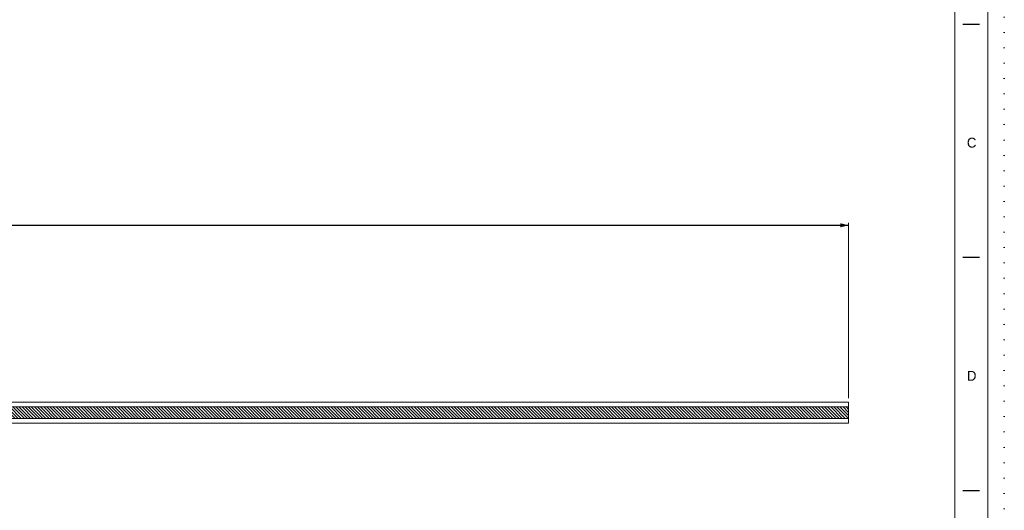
# Model space of a CAD drawing. Header units: millimetres. Extents: x -13251 to -636, y -568071 to -559161.
# Tile 9 of 12: x -5103 to -636, y -563705 to -561479. Entities that reach past the tile are written whole.
import ezdxf
from ezdxf.enums import TextEntityAlignment as Align

# ---------------------------------------------------------------- set-up
doc = ezdxf.new("R2010")
doc.units = ezdxf.units.MM
doc.header["$MEASUREMENT"] = 0
doc.linetypes.add('DGN Style 1', pattern=[69.724857, 0.116015, -69.608842])
doc.linetypes.add('DGN Style 6', pattern=[220.660029, 0.116015, -46.405895, 81.210315, -46.405895, 0.116015, -46.405895])
doc.styles.add('Style-ENGINEERING', font='ENGINEERING.shx')
doc.styles.add('Style-ENGINEERING_0', font='ENGINEERING.shx')
doc.dimstyles.new('MetricMM', dxfattribs={"dimtxt": 3, "dimasz": 3, "dimexe": 1.5, "dimexo": 1.5, "dimgap": 1.5, "dimtad": 1, "dimdec": 0, "dimzin": 7, "dimtxsty": 'Style-ENGINEERING_0', "dimcen": 0.09, "dimclrd": 1, "dimclre": 1, "dimclrt": 7, "dimadec": 0, "dimazin": 3, "dimtfac": 1, "dimtdec": 0, "dimtofl": 0, "dimtmove": 0, "dimatfit": 3, "dimfxl": 1, "dimtzin": 7, "dimlwd": -1, "dimlwe": 0, "dimarcsym": 0})

# ---------------------------------------------------------------- blocks, each defined once
blk = doc.blocks.new('*U52')
for p, q in [((412.95, 141.03), (407.95, 141.03)), ((412.95, 70.53), (407.95, 70.53)), ((412.95, 0.03), (407.95, 0.03))]:
    blk.add_line(p, q)
at = {"color": 7, "linetype": 'Continuous', "lineweight": 0, "flags": 128}
blk.add_lwpolyline([(-415.55, 292.03), (415.45, 292.03), (415.45, -291.97), (-415.55, -291.97), (-415.55, 292.03)], close=True, dxfattribs=at)
at = {"color": 7, "linetype": 'Continuous', "lineweight": 13, "flags": 128}
blk.add_lwpolyline([(-405.55, 282.03), (405.45, 282.03), (405.45, -281.97), (-405.55, -281.97), (-405.55, 282.03)], close=True, dxfattribs=at)
at = {"char_height": 3, "attachment_point": 5, "line_spacing_factor": 1.2, "style": 'Style-ENGINEERING'}
for s, insert in [('C', (410.58, 105.28)), ('D', (410.58, 34.78))]:
    blk.add_mtext(s, dxfattribs=dict(at, insert=insert))
blk = doc.blocks.new('*D89')
at = {"color": 1, "linetype": 'Continuous', "lineweight": 0, "transparency": 16777216}
for p, q in [((-5784.2, 754.5), (-5784.2, 1215.3)), ((5601.2, 420.3), (5601.2, 1215.3))]:
    blk.add_line(p, q, dxfattribs=at)
at = {"color": 1, "linetype": 'Continuous', "transparency": 16777216}
blk.add_line((-5784.2, 1204.2), (5601.2, 1204.2), dxfattribs=at)
at = {"color": 1, "linetype": 'Continuous', "lineweight": 0, "transparency": 16777216}
blk.add_solid([(-5747.2, 1195), (-5784.2, 1204.2), (-5747.2, 1213.5)], dxfattribs=at)
at = {"color": 1, "linetype": 'Continuous', "lineweight": 0, "transparency": 16777216, "extrusion": (0, 0, -1)}
blk.add_solid([(-5564.2, 1213.5), (-5601.2, 1204.2), (-5564.2, 1195)], dxfattribs=at)
at = {"layer": 'Defpoints', "color": 7, "linetype": 'Continuous', "lineweight": 0, "transparency": 16777216}
for p in [(-91.5, 1204.2), (5601.2, 1204.2), (-5784.2, 736), (5601.2, 401.8)]:
    blk.add_point(p, dxfattribs=at)
at = {"color": 7, "linetype": 'Continuous', "lineweight": 0, "transparency": 16777216, "style": 'Style-ENGINEERING'}
blk.add_text('MAIN CRADLE RAIL (FULL LENGTH OF SLIPWAY) ESTIMATED LENGTH 170 500mm', height=37, dxfattribs=at).set_placement((-1274.8, 1241.2), align=Align.MIDDLE_LEFT)
blk = doc.blocks.new('*U49')
at = {"linetype": 'DGN Style 6', "lineweight": 0}
h = blk.add_hatch(dxfattribs=at)
h.set_pattern_fill('HATCH', color=5, style=0, pattern_type=2)
h.set_pattern_definition([(135, (5543.709, 423.514), (-7.000357, -7.000357), [])])
h.paths.add_polyline_path([(5601.2, 380), (-800.16, 380), (-845.53, 327.5), (5601.2, 327.5)])
at = {"color": 7, "linetype": 'DGN Style 1', "lineweight": 0, "flags": 128}
blk.add_lwpolyline([(-6307.49, 4455.04), (6307.51, 4455.04), (6307.51, -4454.96), (-6307.49, -4454.96), (-6307.49, 4455.04)], close=True, dxfattribs=at)
at = {"color": 30, "linetype": 'Continuous', "lineweight": 0, "flags": 128}
blk.add_lwpolyline([(-781.37, 401.75), (-864.33, 305.75), (5601.2, 305.75), (5601.2, 401.75), (-781.37, 401.75)], close=True, dxfattribs=at)
at = {"color": 5, "linetype": 'Continuous', "lineweight": 0, "flags": 128}
blk.add_lwpolyline([(5601.2, 380), (-800.16, 380), (-845.53, 327.5), (5601.2, 327.5), (5601.2, 380)], close=True, dxfattribs=at)
at = {"xscale": 14.99999999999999, "yscale": 14.99999999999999, "zscale": 14.99999999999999}
blk.add_blockref('*U52', (0.72, -0.4), dxfattribs=at)
at = {"color": 1, "linetype": 'Continuous'}
dim = blk.add_linear_dim(base=(5601.2, 1204.22), p1=(-5784.23, 736.03), p2=(5601.2, 401.75), text='\\FSTANDARD;MAIN CRADLE RAIL (FULL LENGTH OF SLIPWAY) ESTIMATED LENGTH 170 500mm', dimstyle='MetricMM', override={"dimtxt": 37, "dimasz": 37, "dimexe": 11.1, "dimexo": 18.5, "dimgap": 18.5, "dimlfac": 3.333333}, dxfattribs=at)
dim.commit()
dim.dimension.update_dxf_attribs({"geometry": '*D89', "text_midpoint": (-91.51, 1204.22)})

msp = doc.modelspace()

# ---------------------------------------------------------------- block references
at = {"color": 5, "linetype": 'Continuous', "lineweight": 0}
msp.add_blockref('*U49', (-6943.95, -563615.75), dxfattribs=at)

doc.saveas('drawing.dxf')
